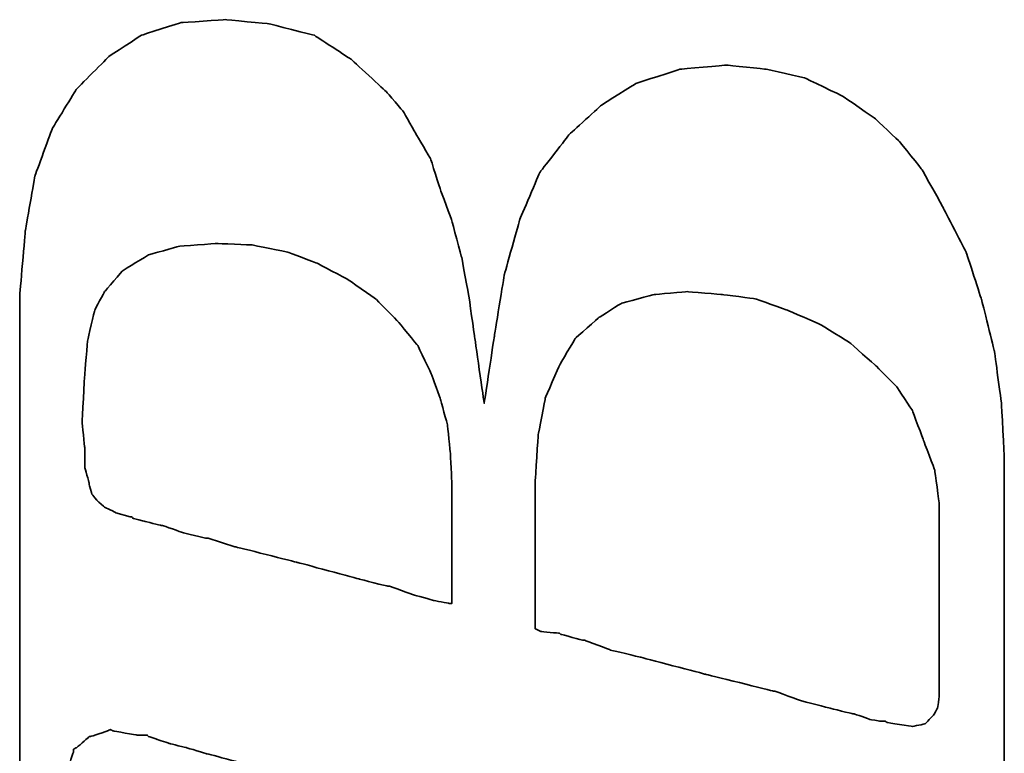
# Model space of a CAD drawing. Header units: millimetres. Extents: x 13 to 139, y 34 to 107.
# Tile 27 of 46: x 90.319 to 91.414, y 67.519 to 68.335. Entities that reach past the tile are written whole.
import ezdxf

# ---------------------------------------------------------------- set-up
doc = ezdxf.new("R2010")
doc.units = ezdxf.units.MM
doc.layers.add('DIM', color=4, linetype='CONTINUOUS')
doc.layers.add('layer 1', color=7, linetype='CONTINUOUS')

# ---------------------------------------------------------------- blocks, each defined once
blk = doc.blocks.new('TBI MOTION logo(完整正式版)')
at = {"layer": 'layer 1', "color": 22, "lineweight": 35}
for points, knots in [([(-64.65375, -6.86375), (-64.65375, -6.86375), (-64.84375, -7.29625), (-64.84375, -7.29625), (-64.84375, -7.29625), (-64.84375, -7.29625), (-64.86875, -7.34375), (-64.86875, -7.34375), (-64.86875, -7.34375), (-64.86875, -7.34375), (-64.86875, -7.36875), (-64.86875, -7.36875), (-64.86875, -7.36875), (-64.86875, -7.36875), (-65.15375, -7.65375), (-65.15375, -7.65375), (-65.15375, -7.65375), (-65.15375, -7.65375), (-65.17875, -7.65375), (-65.17875, -7.65375), (-65.17875, -7.65375), (-65.17875, -7.65375), (-65.20375, -7.67875), (-65.20375, -7.67875), (-65.20375, -7.67875), (-65.20375, -7.67875), (-65.58875, -7.87125), (-65.58875, -7.87125), (-65.58875, -7.87125), (-65.58875, -7.87125), (-65.63375, -7.87125), (-65.63375, -7.87125), (-65.63375, -7.87125), (-65.63375, -7.87125), (-65.65875, -7.89375), (-65.65875, -7.89375), (-65.65875, -7.89375), (-65.65875, -7.89375), (-66.09375, -7.94375), (-66.09375, -7.94375), (-66.09375, -7.94375), (-66.09375, -7.94375), (-66.11375, -7.94375), (-66.11375, -7.94375), (-66.11375, -7.94375), (-66.11375, -7.94375), (-66.16375, -7.94375), (-66.16375, -7.94375), (-66.16375, -7.94375), (-66.16375, -7.94375), (-66.30875, -7.94375), (-66.30875, -7.94375), (-66.30875, -7.94375), (-66.30875, -7.94375), (-66.69375, -7.94375), (-66.69375, -7.94375), (-66.69375, -7.94375), (-66.69375, -7.94375), (-67.07375, -7.94375), (-67.07375, -7.94375), (-67.07375, -7.94375), (-67.07375, -7.94375), (-67.12375, -7.94375), (-67.12375, -7.94375), (-67.12375, -7.94375), (-67.12375, -7.94375), (-67.12375, -7.96625), (-67.12375, -7.96625), (-67.12375, -7.96625), (-67.12375, -7.96625), (-67.14875, -7.99125), (-67.14875, -7.99125), (-67.14875, -7.99125), (-67.14875, -7.99125), (-67.24375, -8.34875), (-67.24375, -8.34875), (-67.24375, -8.34875), (-67.24375, -8.34875), (-67.31375, -8.68625), (-67.31375, -8.68625), (-67.31375, -8.68625), (-67.31375, -8.68625), (-67.26875, -8.68625), (-67.26875, -8.68625), (-67.26875, -8.68625), (-67.26875, -8.68625), (-67.07375, -8.68625), (-67.07375, -8.68625), (-67.07375, -8.68625), (-67.07375, -8.68625), (-66.54875, -8.68625), (-66.54875, -8.68625), (-66.54875, -8.68625), (-66.54875, -8.68625), (-65.82625, -8.68625), (-65.82625, -8.68625), (-65.82625, -8.68625), (-65.82625, -8.68625), (-65.01375, -8.68625), (-65.01375, -8.68625), (-65.01375, -8.68625), (-65.01375, -8.68625), (-64.05375, -8.68625), (-64.05375, -8.68625), (-64.05375, -8.68625), (-64.05375, -8.68625), (-62.08375, -8.68625), (-62.08375, -8.68625), (-62.08375, -8.68625), (-62.08375, -8.68625), (-60.06875, -8.68625), (-60.06875, -8.68625), (-60.06875, -8.68625), (-60.06875, -8.68625), (-59.10875, -8.68625), (-59.10875, -8.68625), (-59.10875, -8.68625), (-59.10875, -8.68625), (-58.29375, -8.68625), (-58.29375, -8.68625), (-58.29375, -8.68625), (-58.29375, -8.68625), (-57.57375, -8.68625), (-57.57375, -8.68625), (-57.57375, -8.68625), (-57.57375, -8.68625), (-57.04875, -8.68625), (-57.04875, -8.68625), (-57.04875, -8.68625), (-57.04875, -8.68625), (-56.85375, -8.68625), (-56.85375, -8.68625), (-56.85375, -8.68625), (-56.85375, -8.68625), (-56.70875, -8.68625), (-56.70875, -8.68625), (-56.70875, -8.68625), (-56.70875, -8.68625), (-56.61375, -8.68625), (-56.61375, -8.68625), (-56.61375, -8.68625), (-56.61375, -8.68625), (-56.56875, -8.68625), (-56.56875, -8.68625), (-56.56875, -8.68625), (-56.56875, -8.68625), (-55.65375, -8.63875), (-55.65375, -8.63875), (-55.65375, -8.63875), (-55.65375, -8.63875), (-54.76875, -8.51875), (-54.76875, -8.51875), (-54.76875, -8.51875), (-54.76875, -8.51875), (-53.90375, -8.30375), (-53.90375, -8.30375), (-53.90375, -8.30375), (-53.90375, -8.30375), (-53.08875, -8.03875), (-53.08875, -8.03875), (-53.08875, -8.03875), (-53.08875, -8.03875), (-52.34375, -7.65375), (-52.34375, -7.65375), (-52.34375, -7.65375), (-52.34375, -7.65375), (-51.69875, -7.29625), (-51.69875, -7.29625), (-51.69875, -7.29625), (-51.69875, -7.29625), (-51.21875, -6.91125), (-51.21875, -6.91125), (-51.21875, -6.91125), (-51.21875, -6.91125), (-50.83375, -6.50375), (-50.83375, -6.50375), (-50.83375, -6.50375), (-50.83375, -6.50375), (-50.44875, -5.94875), (-50.44875, -5.94875), (-50.44875, -5.94875), (-50.44875, -5.94875), (-50.13875, -5.30375), (-50.13875, -5.30375), (-50.13875, -5.30375), (-50.13875, -5.30375), (-49.99375, -4.65375), (-49.99375, -4.65375), (-49.99375, -4.65375), (-49.99375, -4.65375), (-49.92375, -3.98375), (-49.92375, -3.98375), (-49.92375, -3.98375), (-49.92375, -3.98375), (-49.99375, -3.19374), (-49.99375, -3.19374), (-49.99375, -3.19374), (-49.99375, -3.19374), (-50.23374, -2.44874), (-50.23374, -2.44874), (-50.23374, -2.44874), (-50.23374, -2.44874), (-50.59375, -1.87374), (-50.59375, -1.87374), (-50.59375, -1.87374), (-50.59375, -1.87374), (-51.09875, -1.31874), (-51.09875, -1.31874), (-51.09875, -1.31874), (-51.09875, -1.31874), (-51.74375, -0.81875), (-51.74375, -0.81875), (-51.74375, -0.81875), (-51.74375, -0.81875), (-52.53875, -0.48125), (-52.53875, -0.48125), (-52.53875, -0.48125), (-52.53875, -0.48125), (-53.47375, -0.21875), (-53.47375, -0.21875), (-53.47375, -0.21875), (-53.47375, -0.21875), (-54.52875, -0.04874), (-54.52875, -0.04874), (-54.52875, -0.04874), (-54.52875, -0.04874), (-55.65375, 0.12125), (-55.65375, 0.12125), (-55.65375, 0.12125), (-55.65375, 0.12125), (-54.50375, 0.28624), (-54.50375, 0.28624), (-54.50375, 0.28624), (-54.50375, 0.28624), (-53.83375, 0.38124), (-53.83375, 0.38124), (-53.83375, 0.38124), (-53.83375, 0.38124), (-53.18375, 0.50125), (-53.18375, 0.50125), (-53.18375, 0.50125), (-53.18375, 0.50125), (-52.55875, 0.66874), (-52.55875, 0.66874), (-52.55875, 0.66874), (-52.55875, 0.66874), (-52.03375, 0.86124), (-52.03375, 0.86124), (-52.03375, 0.86124), (-52.03375, 0.86124), (-51.50374, 1.03124), (-51.50374, 1.03124), (-51.50374, 1.03124), (-51.50374, 1.03124), (-51.09875, 1.27125), (-51.09875, 1.27125), (-51.09875, 1.27125), (-51.09875, 1.27125), (-50.71375, 1.48624), (-50.71375, 1.48624), (-50.71375, 1.48624), (-50.71375, 1.48624), (-50.37625, 1.77625), (-50.37625, 1.77625), (-50.37625, 1.77625), (-50.37625, 1.77625), (-49.82375, 2.37625), (-49.82375, 2.37625), (-49.82375, 2.37625), (-49.82375, 2.37625), (-49.41875, 2.99625), (-49.41875, 2.99625), (-49.41875, 2.99625), (-49.41875, 2.99625), (-49.22375, 3.76625), (-49.22375, 3.76625), (-49.22375, 3.76625), (-49.22375, 3.76625), (-49.15375, 4.50874), (-49.15375, 4.50874), (-49.15375, 4.50874), (-49.15375, 4.50874), (-49.20375, 5.25125), (-49.20375, 5.25125), (-49.20375, 5.25125), (-49.20375, 5.25125), (-49.41875, 5.92625), (-49.41875, 5.92625), (-49.41875, 5.92625), (-49.41875, 5.92625), (-49.77875, 6.47625), (-49.77875, 6.47625), (-49.77875, 6.47625), (-49.77875, 6.47625), (-50.33125, 7.02624), (-50.33125, 7.02624), (-50.33125, 7.02624), (-50.33125, 7.02624), (-51.00125, 7.43625), (-51.00125, 7.43625), (-51.00125, 7.43625), (-51.00125, 7.43625), (-51.79375, 7.72625), (-51.79375, 7.72625), (-51.79375, 7.72625), (-51.79375, 7.72625), (-52.72875, 7.89124), (-52.72875, 7.89124), (-52.72875, 7.89124), (-52.72875, 7.89124), (-53.83375, 7.98625), (-53.83375, 7.98625), (-53.83375, 7.98625), (-53.83375, 7.98625), (-53.92875, 7.98625), (-53.92875, 7.98625), (-53.92875, 7.98625), (-53.92875, 7.98625), (-54.26375, 7.98625), (-54.26375, 7.98625), (-54.26375, 7.98625), (-54.26375, 7.98625), (-54.74375, 7.98625), (-54.74375, 7.98625), (-54.74375, 7.98625), (-54.74375, 7.98625), (-55.36875, 7.98625), (-55.36875, 7.98625), (-55.36875, 7.98625), (-55.36875, 7.98625), (-56.13375, 7.98625), (-56.13375, 7.98625), (-56.13375, 7.98625), (-56.13375, 7.98625), (-56.94875, 7.98625), (-56.94875, 7.98625), (-56.94875, 7.98625), (-56.94875, 7.98625), (-58.77625, 7.98625), (-58.77625, 7.98625), (-58.77625, 7.98625), (-58.77625, 7.98625), (-60.59875, 7.98625), (-60.59875, 7.98625), (-60.59875, 7.98625), (-60.59875, 7.98625), (-61.41375, 7.98625), (-61.41375, 7.98625), (-61.41375, 7.98625), (-61.41375, 7.98625), (-62.17875, 7.98625), (-62.17875, 7.98625), (-62.17875, 7.98625), (-62.17875, 7.98625), (-62.80375, 7.98625), (-62.80375, 7.98625), (-62.80375, 7.98625), (-62.80375, 7.98625), (-63.30625, 7.98625), (-63.30625, 7.98625), (-63.30625, 7.98625), (-63.30625, 7.98625), (-63.57375, 7.98625), (-63.57375, 7.98625), (-63.57375, 7.98625), (-63.57375, 7.98625), (-63.57375, 7.96375), (-63.57375, 7.96375), (-63.57375, 7.96375), (-63.57375, 7.96375), (-63.59875, 7.94125), (-63.59875, 7.94125), (-63.59875, 7.94125), (-63.59875, 7.94125), (-63.69375, 7.55625), (-63.69375, 7.55625), (-63.69375, 7.55625), (-63.69375, 7.55625), (-63.76375, 7.24624), (-63.76375, 7.24624), (-63.76375, 7.24624), (-63.76375, 7.24624), (-63.23875, 7.24624), (-63.23875, 7.24624), (-63.23875, 7.24624), (-63.23875, 7.24624), (-62.75875, 7.24624), (-62.75875, 7.24624), (-62.75875, 7.24624), (-62.75875, 7.24624), (-62.61125, 7.24624), (-62.61125, 7.24624), (-62.61125, 7.24624), (-62.61125, 7.24624), (-62.56625, 7.24624), (-62.56625, 7.24624), (-62.56625, 7.24624), (-62.56625, 7.24624), (-62.22875, 7.24624), (-62.22875, 7.24624), (-62.22875, 7.24624), (-62.22875, 7.24624), (-62.20375, 7.24624), (-62.20375, 7.24624), (-62.20375, 7.24624), (-62.20375, 7.24624), (-62.17875, 7.21875), (-62.17875, 7.21875), (-62.17875, 7.21875), (-62.17875, 7.21875), (-61.96375, 7.17125), (-61.96375, 7.17125), (-61.96375, 7.17125), (-61.96375, 7.17125), (-61.72375, 7.12624), (-61.72375, 7.12624), (-61.72375, 7.12624), (-61.72375, 7.12624), (-61.70375, 7.12624), (-61.70375, 7.12624), (-61.70375, 7.12624), (-61.70375, 7.12624), (-61.55875, 7.07624), (-61.55875, 7.07624), (-61.55875, 7.07624), (-61.55875, 7.07624), (-61.50875, 7.07624), (-61.50875, 7.07624), (-61.50875, 7.07624), (-61.50875, 7.07624), (-61.48375, 7.02624), (-61.48375, 7.02624), (-61.48375, 7.02624), (-61.48375, 7.02624), (-61.31875, 6.83375), (-61.31875, 6.83375), (-61.31875, 6.83375), (-61.31875, 6.83375), (-61.29375, 6.81125), (-61.29375, 6.81125), (-61.29375, 6.81125), (-61.29375, 6.81125), (-61.29375, 6.78625), (-61.29375, 6.78625), (-61.29375, 6.78625), (-61.29375, 6.78625), (-61.19875, 6.50124), (-61.19875, 6.50124), (-61.19875, 6.50124), (-61.19875, 6.50124), (-61.17375, 6.45124), (-61.17375, 6.45124), (-61.17375, 6.45124), (-61.17375, 6.45124), (-61.19875, 6.40625), (-61.19875, 6.40625), (-61.19875, 6.40625), (-61.19875, 6.40625), (-61.26875, 5.99624), (-61.26875, 5.99624), (-61.26875, 5.99624), (-61.26875, 5.99624), (-61.26875, 5.85125), (-61.26875, 5.85125), (-61.26875, 5.85125), (-61.26875, 5.85125), (-61.26875, 5.82625), (-61.26875, 5.82625), (-61.26875, 5.82625), (-61.26875, 5.82625), (-61.29375, 5.80625), (-61.29375, 5.80625), (-61.29375, 5.80625), (-61.29375, 5.80625), (-61.34125, 5.66125), (-61.34125, 5.66125), (-61.34125, 5.66125), (-61.34125, 5.66125), (-61.41375, 5.44625), (-61.41375, 5.44625), (-61.41375, 5.44625), (-61.41375, 5.44625), (-61.48375, 5.15625), (-61.48375, 5.15625), (-61.48375, 5.15625), (-61.48375, 5.15625), (-61.58375, 4.82124), (-61.58375, 4.82124), (-61.58375, 4.82124), (-61.58375, 4.82124), (-61.79875, 4.00375), (-61.79875, 4.00375), (-61.79875, 4.00375), (-61.79875, 4.00375), (-62.05875, 2.99625), (-62.05875, 2.99625), (-62.05875, 2.99625), (-62.05875, 2.99625), (-62.34875, 1.91625), (-62.34875, 1.91625), (-62.34875, 1.91625), (-62.34875, 1.91625), (-62.97375, -0.41124), (-62.97375, -0.41124), (-62.97375, -0.41124), (-62.97375, -0.41124), (-63.59875, -2.75875), (-63.59875, -2.75875), (-63.59875, -2.75875), (-63.59875, -2.75875), (-63.88375, -3.86374), (-63.88375, -3.86374), (-63.88375, -3.86374), (-63.88375, -3.86374), (-64.14875, -4.82374), (-64.14875, -4.82374), (-64.14875, -4.82374), (-64.14875, -4.82374), (-64.36375, -5.64125), (-64.36375, -5.64125), (-64.36375, -5.64125), (-64.36375, -5.64125), (-64.43625, -5.97625), (-64.43625, -5.97625), (-64.43625, -5.97625), (-64.43625, -5.97625), (-64.50875, -6.28625), (-64.50875, -6.28625), (-64.50875, -6.28625), (-64.50875, -6.28625), (-64.50875, -6.30875), (-64.50875, -6.30875), (-64.50875, -6.30875), (-64.50875, -6.30875), (-64.57875, -6.50375), (-64.57875, -6.50375), (-64.57875, -6.50375), (-64.57875, -6.50375), (-64.62875, -6.69625), (-64.62875, -6.69625), (-64.62875, -6.69625), (-64.62875, -6.69625), (-64.62875, -6.76875), (-64.62875, -6.76875), (-64.62875, -6.76875), (-64.62875, -6.76875), (-64.62875, -6.81375), (-64.62875, -6.81375), (-64.62875, -6.81375), (-64.62875, -6.81375), (-64.62875, -6.83875), (-64.62875, -6.83875), (-64.62875, -6.83875), (-64.62875, -6.83875), (-64.65375, -6.86375), (-64.65375, -6.86375)], [0, 0, 0, 0, 0.00719424, 0.00719424, 0.00719424, 0.00719425, 0.01438849, 0.01438849, 0.01438849, 0.0143885, 0.02158273, 0.02158273, 0.02158273, 0.02158274, 0.02877698, 0.02877698, 0.02877698, 0.02877699, 0.03597122, 0.03597122, 0.03597122, 0.03597123, 0.04316547, 0.04316547, 0.04316547, 0.04316548, 0.05035971, 0.05035971, 0.05035971, 0.05035972, 0.05755396, 0.05755396, 0.05755396, 0.05755397, 0.0647482, 0.0647482, 0.0647482, 0.06474821, 0.07194245, 0.07194245, 0.07194245, 0.07194246, 0.07913669, 0.07913669, 0.07913669, 0.0791367, 0.08633094, 0.08633094, 0.08633094, 0.08633095, 0.09352518, 0.09352518, 0.09352518, 0.09352519, 0.10071942, 0.10071942, 0.10071942, 0.10071943, 0.10791367, 0.10791367, 0.10791367, 0.10791368, 0.11510791, 0.11510791, 0.11510791, 0.11510792, 0.12230216, 0.12230216, 0.12230216, 0.12230217, 0.1294964, 0.1294964, 0.1294964, 0.12949641, 0.13669065, 0.13669065, 0.13669065, 0.13669066, 0.14388489, 0.14388489, 0.14388489, 0.1438849, 0.15107914, 0.15107914, 0.15107914, 0.15107915, 0.15827338, 0.15827338, 0.15827338, 0.15827339, 0.16546763, 0.16546763, 0.16546763, 0.16546764, 0.17266187, 0.17266187, 0.17266187, 0.17266188, 0.17985612, 0.17985612, 0.17985612, 0.17985613, 0.18705036, 0.18705036, 0.18705036, 0.18705037, 0.1942446, 0.1942446, 0.1942446, 0.19424461, 0.20143885, 0.20143885, 0.20143885, 0.20143886, 0.20863309, 0.20863309, 0.20863309, 0.2086331, 0.21582734, 0.21582734, 0.21582734, 0.21582735, 0.22302158, 0.22302158, 0.22302158, 0.22302159, 0.23021583, 0.23021583, 0.23021583, 0.23021584, 0.23741007, 0.23741007, 0.23741007, 0.23741008, 0.24460432, 0.24460432, 0.24460432, 0.24460433, 0.25179856, 0.25179856, 0.25179856, 0.25179857, 0.25899281, 0.25899281, 0.25899281, 0.25899282, 0.26618705, 0.26618705, 0.26618705, 0.26618706, 0.27338129, 0.27338129, 0.27338129, 0.2733813, 0.28057554, 0.28057554, 0.28057554, 0.28057555, 0.28776978, 0.28776978, 0.28776978, 0.28776979, 0.29496403, 0.29496403, 0.29496403, 0.29496404, 0.30215827, 0.30215827, 0.30215827, 0.30215828, 0.30935252, 0.30935252, 0.30935252, 0.30935253, 0.31654676, 0.31654676, 0.31654676, 0.31654677, 0.32374101, 0.32374101, 0.32374101, 0.32374102, 0.33093525, 0.33093525, 0.33093525, 0.33093526, 0.3381295, 0.3381295, 0.3381295, 0.33812951, 0.34532374, 0.34532374, 0.34532374, 0.34532375, 0.35251799, 0.35251799, 0.35251799, 0.352518, 0.35971223, 0.35971223, 0.35971223, 0.35971224, 0.36690647, 0.36690647, 0.36690647, 0.36690648, 0.37410072, 0.37410072, 0.37410072, 0.37410073, 0.38129496, 0.38129496, 0.38129496, 0.38129497, 0.38848921, 0.38848921, 0.38848921, 0.38848922, 0.39568345, 0.39568345, 0.39568345, 0.39568346, 0.4028777, 0.4028777, 0.4028777, 0.40287771, 0.41007194, 0.41007194, 0.41007194, 0.41007195, 0.41726619, 0.41726619, 0.41726619, 0.4172662, 0.42446043, 0.42446043, 0.42446043, 0.42446044, 0.43165468, 0.43165468, 0.43165468, 0.43165469, 0.43884892, 0.43884892, 0.43884892, 0.43884893, 0.44604317, 0.44604317, 0.44604317, 0.44604318, 0.45323741, 0.45323741, 0.45323741, 0.45323742, 0.46043165, 0.46043165, 0.46043165, 0.46043166, 0.4676259, 0.4676259, 0.4676259, 0.46762591, 0.47482014, 0.47482014, 0.47482014, 0.47482015, 0.48201439, 0.48201439, 0.48201439, 0.4820144, 0.48920863, 0.48920863, 0.48920863, 0.48920864, 0.49640288, 0.49640288, 0.49640288, 0.49640289, 0.50359712, 0.50359712, 0.50359712, 0.50359713, 0.51079137, 0.51079137, 0.51079137, 0.51079138, 0.51798561, 0.51798561, 0.51798561, 0.51798562, 0.52517986, 0.52517986, 0.52517986, 0.52517987, 0.5323741, 0.5323741, 0.5323741, 0.53237411, 0.53956835, 0.53956835, 0.53956835, 0.53956836, 0.54676259, 0.54676259, 0.54676259, 0.5467626, 0.55395683, 0.55395683, 0.55395683, 0.55395684, 0.56115108, 0.56115108, 0.56115108, 0.56115109, 0.56834532, 0.56834532, 0.56834532, 0.56834533, 0.57553957, 0.57553957, 0.57553957, 0.57553958, 0.58273381, 0.58273381, 0.58273381, 0.58273382, 0.58992806, 0.58992806, 0.58992806, 0.58992807, 0.5971223, 0.5971223, 0.5971223, 0.59712231, 0.60431655, 0.60431655, 0.60431655, 0.60431656, 0.61151079, 0.61151079, 0.61151079, 0.6115108, 0.61870504, 0.61870504, 0.61870504, 0.61870505, 0.62589928, 0.62589928, 0.62589928, 0.62589929, 0.63309353, 0.63309353, 0.63309353, 0.63309354, 0.64028777, 0.64028777, 0.64028777, 0.64028778, 0.64748201, 0.64748201, 0.64748201, 0.64748202, 0.65467626, 0.65467626, 0.65467626, 0.65467627, 0.6618705, 0.6618705, 0.6618705, 0.66187051, 0.66906475, 0.66906475, 0.66906475, 0.66906476, 0.67625899, 0.67625899, 0.67625899, 0.676259, 0.68345324, 0.68345324, 0.68345324, 0.68345325, 0.69064748, 0.69064748, 0.69064748, 0.69064749, 0.69784173, 0.69784173, 0.69784173, 0.69784174, 0.70503597, 0.70503597, 0.70503597, 0.70503598, 0.71223022, 0.71223022, 0.71223022, 0.71223023, 0.71942446, 0.71942446, 0.71942446, 0.71942447, 0.72661871, 0.72661871, 0.72661871, 0.72661872, 0.73381295, 0.73381295, 0.73381295, 0.73381296, 0.74100719, 0.74100719, 0.74100719, 0.7410072, 0.74820144, 0.74820144, 0.74820144, 0.74820145, 0.75539568, 0.75539568, 0.75539568, 0.75539569, 0.76258993, 0.76258993, 0.76258993, 0.76258994, 0.76978417, 0.76978417, 0.76978417, 0.76978418, 0.77697842, 0.77697842, 0.77697842, 0.77697843, 0.78417266, 0.78417266, 0.78417266, 0.78417267, 0.79136691, 0.79136691, 0.79136691, 0.79136692, 0.79856115, 0.79856115, 0.79856115, 0.79856116, 0.8057554, 0.8057554, 0.8057554, 0.80575541, 0.81294964, 0.81294964, 0.81294964, 0.81294965, 0.82014388, 0.82014388, 0.82014388, 0.82014389, 0.82733813, 0.82733813, 0.82733813, 0.82733814, 0.83453237, 0.83453237, 0.83453237, 0.83453238, 0.84172662, 0.84172662, 0.84172662, 0.84172663, 0.84892086, 0.84892086, 0.84892086, 0.84892087, 0.85611511, 0.85611511, 0.85611511, 0.85611512, 0.86330935, 0.86330935, 0.86330935, 0.86330936, 0.8705036, 0.8705036, 0.8705036, 0.87050361, 0.87769784, 0.87769784, 0.87769784, 0.87769785, 0.88489209, 0.88489209, 0.88489209, 0.8848921, 0.89208633, 0.89208633, 0.89208633, 0.89208634, 0.89928058, 0.89928058, 0.89928058, 0.89928059, 0.90647482, 0.90647482, 0.90647482, 0.90647483, 0.91366906, 0.91366906, 0.91366906, 0.91366907, 0.92086331, 0.92086331, 0.92086331, 0.92086332, 0.92805755, 0.92805755, 0.92805755, 0.92805756, 0.9352518, 0.9352518, 0.9352518, 0.93525181, 0.94244604, 0.94244604, 0.94244604, 0.94244605, 0.94964029, 0.94964029, 0.94964029, 0.9496403, 0.95683453, 0.95683453, 0.95683453, 0.95683454, 0.96402878, 0.96402878, 0.96402878, 0.96402879, 0.97122302, 0.97122302, 0.97122302, 0.97122303, 0.97841727, 0.97841727, 0.97841727, 0.97841728, 0.98561151, 0.98561151, 0.98561151, 0.98561152, 0.99280576, 0.99280576, 0.99280576, 0.99280577, 1, 1, 1, 1]), ([(-57.50375, 6.35625), (-57.50375, 6.35625), (-57.57375, 6.11625), (-57.57375, 6.11625), (-57.57375, 6.11625), (-57.57375, 6.11625), (-57.57375, 6.09125), (-57.57375, 6.09125), (-57.57375, 6.09125), (-57.57375, 6.09125), (-57.59875, 6.06625), (-57.59875, 6.06625), (-57.59875, 6.06625), (-57.59875, 6.06625), (-57.64875, 5.87625), (-57.64875, 5.87625), (-57.64875, 5.87625), (-57.64875, 5.87625), (-57.71875, 5.58875), (-57.71875, 5.58875), (-57.71875, 5.58875), (-57.71875, 5.58875), (-57.71875, 5.56625), (-57.71875, 5.56625), (-57.71875, 5.56625), (-57.71875, 5.56625), (-57.83875, 5.23125), (-57.83875, 5.23125), (-57.83875, 5.23125), (-57.83875, 5.23125), (-57.93625, 4.82124), (-57.93625, 4.82124), (-57.93625, 4.82124), (-57.93625, 4.82124), (-57.93625, 4.79624), (-57.93625, 4.79624), (-57.93625, 4.79624), (-57.93625, 4.79624), (-58.07875, 4.34125), (-58.07875, 4.34125), (-58.07875, 4.34125), (-58.07875, 4.34125), (-58.34375, 3.28625), (-58.34375, 3.28625), (-58.34375, 3.28625), (-58.34375, 3.28625), (-58.62875, 2.23124), (-58.62875, 2.23124), (-58.62875, 2.23124), (-58.62875, 2.23124), (-58.74875, 1.75125), (-58.74875, 1.75125), (-58.74875, 1.75125), (-58.74875, 1.75125), (-58.74875, 1.72625), (-58.74875, 1.72625), (-58.74875, 1.72625), (-58.74875, 1.72625), (-58.89375, 1.31625), (-58.89375, 1.31625), (-58.89375, 1.31625), (-58.89375, 1.31625), (-58.98875, 0.98124), (-58.98875, 0.98124), (-58.98875, 0.98124), (-58.98875, 0.98124), (-59.03875, 0.71625), (-59.03875, 0.71625), (-59.03875, 0.71625), (-59.03875, 0.71625), (-59.03875, 0.66874), (-59.03875, 0.66874), (-59.03875, 0.66874), (-59.03875, 0.66874), (-58.91875, 0.66874), (-58.91875, 0.66874), (-58.91875, 0.66874), (-58.91875, 0.66874), (-58.53375, 0.66874), (-58.53375, 0.66874), (-58.53375, 0.66874), (-58.53375, 0.66874), (-58.10375, 0.66874), (-58.10375, 0.66874), (-58.10375, 0.66874), (-58.10375, 0.66874), (-57.66875, 0.66874), (-57.66875, 0.66874), (-57.66875, 0.66874), (-57.66875, 0.66874), (-57.33375, 0.66874), (-57.33375, 0.66874), (-57.33375, 0.66874), (-57.33375, 0.66874), (-57.09375, 0.66874), (-57.09375, 0.66874), (-57.09375, 0.66874), (-57.09375, 0.66874), (-56.99875, 0.66874), (-56.99875, 0.66874), (-56.99875, 0.66874), (-56.99875, 0.66874), (-56.49375, 0.69374), (-56.49375, 0.69374), (-56.49375, 0.69374), (-56.49375, 0.69374), (-56.01375, 0.74374), (-56.01375, 0.74374), (-56.01375, 0.74374), (-56.01375, 0.74374), (-55.58375, 0.86124), (-55.58375, 0.86124), (-55.58375, 0.86124), (-55.58375, 0.86124), (-55.17375, 1.00624), (-55.17375, 1.00624), (-55.17375, 1.00624), (-55.17375, 1.00624), (-54.67375, 1.24625), (-54.67375, 1.24625), (-54.67375, 1.24625), (-54.67375, 1.24625), (-54.26375, 1.58124), (-54.26375, 1.58124), (-54.26375, 1.58124), (-54.26375, 1.58124), (-53.87875, 1.96374), (-53.87875, 1.96374), (-53.87875, 1.96374), (-53.87875, 1.96374), (-53.54375, 2.44625), (-53.54375, 2.44625), (-53.54375, 2.44625), (-53.54375, 2.44625), (-53.27875, 2.95125), (-53.27875, 2.95125), (-53.27875, 2.95125), (-53.27875, 2.95125), (-53.08875, 3.45124), (-53.08875, 3.45124), (-53.08875, 3.45124), (-53.08875, 3.45124), (-52.96875, 4.05124), (-52.96875, 4.05124), (-52.96875, 4.05124), (-52.96875, 4.05124), (-52.94375, 4.65125), (-52.94375, 4.65125), (-52.94375, 4.65125), (-52.94375, 4.65125), (-52.99375, 5.30125), (-52.99375, 5.30125), (-52.99375, 5.30125), (-52.99375, 5.30125), (-53.13875, 5.80625), (-53.13875, 5.80625), (-53.13875, 5.80625), (-53.13875, 5.80625), (-53.39875, 6.23625), (-53.39875, 6.23625), (-53.39875, 6.23625), (-53.39875, 6.23625), (-53.75875, 6.54875), (-53.75875, 6.54875), (-53.75875, 6.54875), (-53.75875, 6.54875), (-54.07375, 6.71625), (-54.07375, 6.71625), (-54.07375, 6.71625), (-54.07375, 6.71625), (-54.57375, 6.83375), (-54.57375, 6.83375), (-54.57375, 6.83375), (-54.57375, 6.83375), (-55.17375, 6.88625), (-55.17375, 6.88625), (-55.17375, 6.88625), (-55.17375, 6.88625), (-55.96875, 6.93125), (-55.96875, 6.93125), (-55.96875, 6.93125), (-55.96875, 6.93125), (-56.39875, 6.88625), (-56.39875, 6.88625), (-56.39875, 6.88625), (-56.39875, 6.88625), (-56.42125, 6.88625), (-56.42125, 6.88625), (-56.42125, 6.88625), (-56.42125, 6.88625), (-56.73375, 6.88625), (-56.73375, 6.88625), (-56.73375, 6.88625), (-56.73375, 6.88625), (-56.99875, 6.81125), (-56.99875, 6.81125), (-56.99875, 6.81125), (-56.99875, 6.81125), (-57.02375, 6.81125), (-57.02375, 6.81125), (-57.02375, 6.81125), (-57.02375, 6.81125), (-57.18875, 6.76625), (-57.18875, 6.76625), (-57.18875, 6.76625), (-57.18875, 6.76625), (-57.30875, 6.66625), (-57.30875, 6.66625), (-57.30875, 6.66625), (-57.30875, 6.66625), (-57.40875, 6.54875), (-57.40875, 6.54875), (-57.40875, 6.54875), (-57.40875, 6.54875), (-57.50375, 6.35625), (-57.50375, 6.35625)], [0, 0, 0, 0, 0.01851852, 0.01851852, 0.01851852, 0.01851853, 0.03703704, 0.03703704, 0.03703704, 0.03703705, 0.05555556, 0.05555556, 0.05555556, 0.05555557, 0.07407407, 0.07407407, 0.07407407, 0.07407408, 0.09259259, 0.09259259, 0.09259259, 0.0925926, 0.11111111, 0.11111111, 0.11111111, 0.11111112, 0.12962963, 0.12962963, 0.12962963, 0.12962964, 0.14814815, 0.14814815, 0.14814815, 0.14814816, 0.16666667, 0.16666667, 0.16666667, 0.16666668, 0.18518519, 0.18518519, 0.18518519, 0.1851852, 0.2037037, 0.2037037, 0.2037037, 0.20370371, 0.22222222, 0.22222222, 0.22222222, 0.22222223, 0.24074074, 0.24074074, 0.24074074, 0.24074075, 0.25925926, 0.25925926, 0.25925926, 0.25925927, 0.27777778, 0.27777778, 0.27777778, 0.27777779, 0.2962963, 0.2962963, 0.2962963, 0.29629631, 0.31481481, 0.31481481, 0.31481481, 0.31481482, 0.33333333, 0.33333333, 0.33333333, 0.33333334, 0.35185185, 0.35185185, 0.35185185, 0.35185186, 0.37037037, 0.37037037, 0.37037037, 0.37037038, 0.38888889, 0.38888889, 0.38888889, 0.3888889, 0.40740741, 0.40740741, 0.40740741, 0.40740742, 0.42592593, 0.42592593, 0.42592593, 0.42592594, 0.44444444, 0.44444444, 0.44444444, 0.44444445, 0.46296296, 0.46296296, 0.46296296, 0.46296297, 0.48148148, 0.48148148, 0.48148148, 0.48148149, 0.5, 0.5, 0.5, 0.50000001, 0.51851852, 0.51851852, 0.51851852, 0.51851853, 0.53703704, 0.53703704, 0.53703704, 0.53703705, 0.55555556, 0.55555556, 0.55555556, 0.55555557, 0.57407407, 0.57407407, 0.57407407, 0.57407408, 0.59259259, 0.59259259, 0.59259259, 0.5925926, 0.61111111, 0.61111111, 0.61111111, 0.61111112, 0.62962963, 0.62962963, 0.62962963, 0.62962964, 0.64814815, 0.64814815, 0.64814815, 0.64814816, 0.66666667, 0.66666667, 0.66666667, 0.66666668, 0.68518519, 0.68518519, 0.68518519, 0.6851852, 0.7037037, 0.7037037, 0.7037037, 0.70370371, 0.72222222, 0.72222222, 0.72222222, 0.72222223, 0.74074074, 0.74074074, 0.74074074, 0.74074075, 0.75925926, 0.75925926, 0.75925926, 0.75925927, 0.77777778, 0.77777778, 0.77777778, 0.77777779, 0.7962963, 0.7962963, 0.7962963, 0.79629631, 0.81481481, 0.81481481, 0.81481481, 0.81481482, 0.83333333, 0.83333333, 0.83333333, 0.83333334, 0.85185185, 0.85185185, 0.85185185, 0.85185186, 0.87037037, 0.87037037, 0.87037037, 0.87037038, 0.88888889, 0.88888889, 0.88888889, 0.8888889, 0.90740741, 0.90740741, 0.90740741, 0.90740742, 0.92592593, 0.92592593, 0.92592593, 0.92592594, 0.94444444, 0.94444444, 0.94444444, 0.94444445, 0.96296296, 0.96296296, 0.96296296, 0.96296297, 0.98148148, 0.98148148, 0.98148148, 0.98148149, 1, 1, 1, 1]), ([(-61.03125, -6.57375), (-61.03125, -6.57375), (-61.03125, -6.67125), (-61.03125, -6.67125), (-61.03125, -6.67125), (-61.03125, -6.67125), (-61.05375, -6.69625), (-61.05375, -6.69625), (-61.05375, -6.69625), (-61.05375, -6.69625), (-61.12375, -7.12875), (-61.12375, -7.12875), (-61.12375, -7.12875), (-61.12375, -7.12875), (-61.07875, -7.34375), (-61.07875, -7.34375), (-61.07875, -7.34375), (-61.07875, -7.34375), (-60.93375, -7.48875), (-60.93375, -7.48875), (-60.93375, -7.48875), (-60.93375, -7.48875), (-60.81375, -7.55625), (-60.81375, -7.55625), (-60.81375, -7.55625), (-60.81375, -7.55625), (-60.62375, -7.58375), (-60.62375, -7.58375), (-60.62375, -7.58375), (-60.62375, -7.58375), (-60.30875, -7.58375), (-60.30875, -7.58375), (-60.30875, -7.58375), (-60.30875, -7.58375), (-59.97375, -7.58375), (-59.97375, -7.58375), (-59.97375, -7.58375), (-59.97375, -7.58375), (-59.87875, -7.58375), (-59.87875, -7.58375), (-59.87875, -7.58375), (-59.87875, -7.58375), (-59.63625, -7.58375), (-59.63625, -7.58375), (-59.63625, -7.58375), (-59.63625, -7.58375), (-58.96875, -7.58375), (-58.96875, -7.58375), (-58.96875, -7.58375), (-58.96875, -7.58375), (-58.29375, -7.58375), (-58.29375, -7.58375), (-58.29375, -7.58375), (-58.29375, -7.58375), (-58.05375, -7.58375), (-58.05375, -7.58375), (-58.05375, -7.58375), (-58.05375, -7.58375), (-57.98375, -7.58375), (-57.98375, -7.58375), (-57.98375, -7.58375), (-57.98375, -7.58375), (-57.35875, -7.58375), (-57.35875, -7.58375), (-57.35875, -7.58375), (-57.35875, -7.58375), (-56.78375, -7.50875), (-56.78375, -7.50875), (-56.78375, -7.50875), (-56.78375, -7.50875), (-56.27875, -7.31875), (-56.27875, -7.31875), (-56.27875, -7.31875), (-56.27875, -7.31875), (-55.77375, -7.12875), (-55.77375, -7.12875), (-55.77375, -7.12875), (-55.77375, -7.12875), (-55.36875, -6.86375), (-55.36875, -6.86375), (-55.36875, -6.86375), (-55.36875, -6.86375), (-55.00875, -6.50375), (-55.00875, -6.50375), (-55.00875, -6.50375), (-55.00875, -6.50375), (-54.62375, -6.06875), (-54.62375, -6.06875), (-54.62375, -6.06875), (-54.62375, -6.06875), (-54.31375, -5.56875), (-54.31375, -5.56875), (-54.31375, -5.56875), (-54.31375, -5.56875), (-54.07375, -5.01625), (-54.07375, -5.01625), (-54.07375, -5.01625), (-54.07375, -5.01625), (-53.87875, -4.46374), (-53.87875, -4.46374), (-53.87875, -4.46374), (-53.87875, -4.46374), (-53.80875, -3.91375), (-53.80875, -3.91375), (-53.80875, -3.91375), (-53.80875, -3.91375), (-53.75875, -3.31375), (-53.75875, -3.31375), (-53.75875, -3.31375), (-53.75875, -3.31375), (-53.80875, -2.75875), (-53.80875, -2.75875), (-53.80875, -2.75875), (-53.80875, -2.75875), (-53.95375, -2.20875), (-53.95375, -2.20875), (-53.95375, -2.20875), (-53.95375, -2.20875), (-54.19375, -1.82625), (-54.19375, -1.82625), (-54.19375, -1.82625), (-54.19375, -1.82625), (-54.55375, -1.41875), (-54.55375, -1.41875), (-54.55375, -1.41875), (-54.55375, -1.41875), (-55.00875, -1.15125), (-55.00875, -1.15125), (-55.00875, -1.15125), (-55.00875, -1.15125), (-55.56125, -0.91375), (-55.56125, -0.91375), (-55.56125, -0.91375), (-55.56125, -0.91375), (-56.18125, -0.79375), (-56.18125, -0.79375), (-56.18125, -0.79375), (-56.18125, -0.79375), (-56.94875, -0.74374), (-56.94875, -0.74374), (-56.94875, -0.74374), (-56.94875, -0.74374), (-56.99875, -0.74374), (-56.99875, -0.74374), (-56.99875, -0.74374), (-56.99875, -0.74374), (-57.09375, -0.74374), (-57.09375, -0.74374), (-57.09375, -0.74374), (-57.09375, -0.74374), (-57.38375, -0.74374), (-57.38375, -0.74374), (-57.38375, -0.74374), (-57.38375, -0.74374), (-57.76875, -0.74374), (-57.76875, -0.74374), (-57.76875, -0.74374), (-57.76875, -0.74374), (-58.24625, -0.74374), (-58.24625, -0.74374), (-58.24625, -0.74374), (-58.24625, -0.74374), (-58.72875, -0.74374), (-58.72875, -0.74374), (-58.72875, -0.74374), (-58.72875, -0.74374), (-59.20875, -0.74374), (-59.20875, -0.74374), (-59.20875, -0.74374), (-59.20875, -0.74374), (-59.46875, -0.74374), (-59.46875, -0.74374), (-59.46875, -0.74374), (-59.46875, -0.74374), (-59.51625, -0.83875), (-59.51625, -0.83875), (-59.51625, -0.83875), (-59.51625, -0.83875), (-59.54375, -1.15125), (-59.54375, -1.15125), (-59.54375, -1.15125), (-59.54375, -1.15125), (-59.56375, -1.17874), (-59.56375, -1.17874), (-59.56375, -1.17874), (-59.56375, -1.17874), (-59.66375, -1.55875), (-59.66375, -1.55875), (-59.66375, -1.55875), (-59.66375, -1.55875), (-59.66375, -1.58375), (-59.66375, -1.58375), (-59.66375, -1.58375), (-59.66375, -1.58375), (-59.82875, -2.01874), (-59.82875, -2.01874), (-59.82875, -2.01874), (-59.82875, -2.01874), (-59.94875, -2.52125), (-59.94875, -2.52125), (-59.94875, -2.52125), (-59.94875, -2.52125), (-60.23875, -3.62375), (-60.23875, -3.62375), (-60.23875, -3.62375), (-60.23875, -3.62375), (-60.52375, -4.77624), (-60.52375, -4.77624), (-60.52375, -4.77624), (-60.52375, -4.77624), (-60.52375, -4.79874), (-60.52375, -4.79874), (-60.52375, -4.79874), (-60.52375, -4.79874), (-60.69125, -5.25375), (-60.69125, -5.25375), (-60.69125, -5.25375), (-60.69125, -5.25375), (-60.81375, -5.73625), (-60.81375, -5.73625), (-60.81375, -5.73625), (-60.81375, -5.73625), (-60.90875, -6.11875), (-60.90875, -6.11875), (-60.90875, -6.11875), (-60.90875, -6.11875), (-60.90875, -6.14375), (-60.90875, -6.14375), (-60.90875, -6.14375), (-60.90875, -6.14375), (-61.00375, -6.40875), (-61.00375, -6.40875), (-61.00375, -6.40875), (-61.00375, -6.40875), (-61.03125, -6.57375), (-61.03125, -6.57375)], [0, 0, 0, 0, 0.01694915, 0.01694915, 0.01694915, 0.01694916, 0.03389831, 0.03389831, 0.03389831, 0.03389832, 0.05084746, 0.05084746, 0.05084746, 0.05084747, 0.06779661, 0.06779661, 0.06779661, 0.06779662, 0.08474576, 0.08474576, 0.08474576, 0.08474577, 0.10169492, 0.10169492, 0.10169492, 0.10169493, 0.11864407, 0.11864407, 0.11864407, 0.11864408, 0.13559322, 0.13559322, 0.13559322, 0.13559323, 0.15254237, 0.15254237, 0.15254237, 0.15254238, 0.16949153, 0.16949153, 0.16949153, 0.16949154, 0.18644068, 0.18644068, 0.18644068, 0.18644069, 0.20338983, 0.20338983, 0.20338983, 0.20338984, 0.22033898, 0.22033898, 0.22033898, 0.22033899, 0.23728814, 0.23728814, 0.23728814, 0.23728815, 0.25423729, 0.25423729, 0.25423729, 0.2542373, 0.27118644, 0.27118644, 0.27118644, 0.27118645, 0.28813559, 0.28813559, 0.28813559, 0.2881356, 0.30508475, 0.30508475, 0.30508475, 0.30508476, 0.3220339, 0.3220339, 0.3220339, 0.32203391, 0.33898305, 0.33898305, 0.33898305, 0.33898306, 0.3559322, 0.3559322, 0.3559322, 0.35593221, 0.37288136, 0.37288136, 0.37288136, 0.37288137, 0.38983051, 0.38983051, 0.38983051, 0.38983052, 0.40677966, 0.40677966, 0.40677966, 0.40677967, 0.42372881, 0.42372881, 0.42372881, 0.42372882, 0.44067797, 0.44067797, 0.44067797, 0.44067798, 0.45762712, 0.45762712, 0.45762712, 0.45762713, 0.47457627, 0.47457627, 0.47457627, 0.47457628, 0.49152542, 0.49152542, 0.49152542, 0.49152543, 0.50847458, 0.50847458, 0.50847458, 0.50847459, 0.52542373, 0.52542373, 0.52542373, 0.52542374, 0.54237288, 0.54237288, 0.54237288, 0.54237289, 0.55932203, 0.55932203, 0.55932203, 0.55932204, 0.57627119, 0.57627119, 0.57627119, 0.5762712, 0.59322034, 0.59322034, 0.59322034, 0.59322035, 0.61016949, 0.61016949, 0.61016949, 0.6101695, 0.62711864, 0.62711864, 0.62711864, 0.62711865, 0.6440678, 0.6440678, 0.6440678, 0.64406781, 0.66101695, 0.66101695, 0.66101695, 0.66101696, 0.6779661, 0.6779661, 0.6779661, 0.67796611, 0.69491525, 0.69491525, 0.69491525, 0.69491526, 0.71186441, 0.71186441, 0.71186441, 0.71186442, 0.72881356, 0.72881356, 0.72881356, 0.72881357, 0.74576271, 0.74576271, 0.74576271, 0.74576272, 0.76271186, 0.76271186, 0.76271186, 0.76271187, 0.77966102, 0.77966102, 0.77966102, 0.77966103, 0.79661017, 0.79661017, 0.79661017, 0.79661018, 0.81355932, 0.81355932, 0.81355932, 0.81355933, 0.83050847, 0.83050847, 0.83050847, 0.83050848, 0.84745763, 0.84745763, 0.84745763, 0.84745764, 0.86440678, 0.86440678, 0.86440678, 0.86440679, 0.88135593, 0.88135593, 0.88135593, 0.88135594, 0.89830508, 0.89830508, 0.89830508, 0.89830509, 0.91525424, 0.91525424, 0.91525424, 0.91525425, 0.93220339, 0.93220339, 0.93220339, 0.9322034, 0.94915254, 0.94915254, 0.94915254, 0.94915255, 0.96610169, 0.96610169, 0.96610169, 0.9661017, 0.98305085, 0.98305085, 0.98305085, 0.98305086, 1, 1, 1, 1])]:
    blk.add_open_spline(points, degree=3, knots=knots, dxfattribs=at)

msp = doc.modelspace()

# ---------------------------------------------------------------- block references
at = {"layer": 'DIM', "color": 7, "xscale": 0.0656763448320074, "yscale": 0.0656763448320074, "zscale": 0.0656763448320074, "rotation": 90}
msp.add_blockref('TBI MOTION logo(完整正式版)', (90.8435, 71.5636), dxfattribs=at)

doc.saveas('drawing.dxf')
